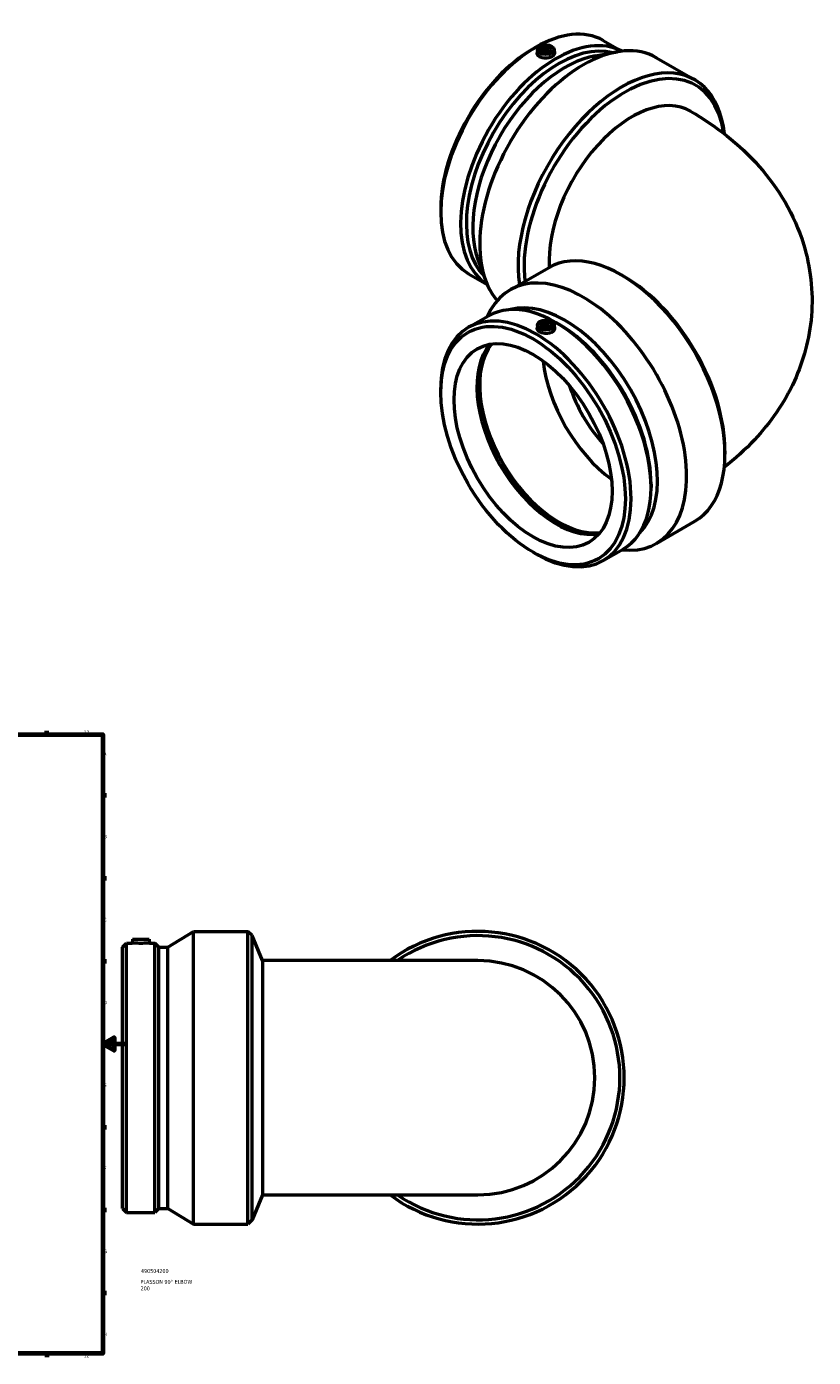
# Model space of a CAD drawing. Header units: millimetres. Extents: x -771 to 1457, y -1033 to 1208.
# Tile 6 of 6: x 753 to 1457, y 17 to 1208. Entities that reach past the tile are written whole.
import ezdxf

# ---------------------------------------------------------------- set-up
doc = ezdxf.new("R2010")
doc.units = ezdxf.units.MM
for name, color, linetype, lineweight in [('Border (ANSI)', 7, 'Continuous', 70), ('Title (ISO)', 7, 'Continuous', 50), ('Visible (ANSI)', 7, 'Continuous', 50)]:
    doc.layers.add(name, color=color, linetype=linetype, lineweight=lineweight)
doc.styles.add('Note Text (ANSI)', font='tahoma.ttf')
doc.styles.add('Note Text (ISO)', font='tahoma.ttf')

# ---------------------------------------------------------------- blocks, each defined once
blk = doc.blocks.new('Borders Default Border')
at = {"layer": 'Border (ANSI)'}
for p, q in [((770.9, 574), (770.9, 577.4)), ((821, 519.7), (824.4, 519.7)), ((821, 445.5), (824.4, 445.5)), ((821, 371.2), (824.4, 371.2)), ((821, 222.7), (824.4, 222.7)), ((821, 148.5), (824.4, 148.5)), ((821, 74.3), (824.4, 74.3)), ((770.9, 20), (770.9, 16.6))]:
    blk.add_line(p, q, dxfattribs=at)
at = {"layer": 'Border (ANSI)', "flags": 128}
for points in [[(20, 20), (20, 574), (821, 574), (821, 20), (20, 20)], [(841, 297), (821, 297), (831, 302.8), (831, 291.2), (821, 297)]]:
    blk.add_lwpolyline(points, dxfattribs=at)
at = {"layer": 'Border (ANSI)', "char_height": 3.05, "attachment_point": 7, "style": 'Note Text (ANSI)'}
for s, insert in [('12', (804.1, 574.4)), ('A', (821.6, 555.4)), ('B', (822, 481.1)), ('C', (821.8, 406.8)), ('D', (821.8, 332.6)), ('E', (822.1, 258.4)), ('F', (822.1, 184.1)), ('G', (821.7, 109.8)), ('H', (821.8, 35.6)), ('12', (804.1, 16.6))]:
    blk.add_mtext(s, dxfattribs=dict(at, insert=insert))
blk = doc.blocks.new('Title Blocks ISO')
at = {"layer": 'Title (ISO)', "style": 'Note Text (ISO)'}
for tag, p in [('PART_NUMBER_001', (34.1, 72.1)), ('DESCRIPTION_001', (33.7, 62.4)), ('DESCRIPTION_002', (33.8, 56.5))]:
    blk.add_attdef(tag, p, '', height=3.5, dxfattribs=at)

msp = doc.modelspace()

# ---------------------------------------------------------------- linework, layer by layer
at = {"layer": 'Visible (ANSI)'}
for p, q in [((1268.93, 1195.099), (1285.604, 1185.473)), ((1206.113, 1187.654), (1208.67, 1189.13)), ((1210.111, 1187.086), (1209.798, 1184.165)), ((1215.597, 1186.818), (1215.597, 1184.172)), ((1219.597, 1186.818), (1219.597, 1184.172)), ((1225.083, 1187.086), (1225.399, 1184.139)), ((1262.006, 1181.465), (1281.477, 1184.878)), ((1316.515, 1179.728), (1350.809, 1159.928)), ((1123.45, 1044.476), (1123.45, 1041.524)), ((1156.756, 999.166), (1163.536, 980.598)), ((1185.515, 971.929), (1219.809, 991.729)), ((1148.41, 986.353), (1165.084, 976.726)), ((1288.023, 983.675), (1285.309, 985.241)), ((1148.41, 938.406), (1166.264, 948.713)), ((1229.08, 941.268), (1226.524, 942.744)), ((1210.111, 940.7), (1209.795, 937.753)), ((1215.597, 940.432), (1215.597, 937.786)), ((1219.597, 940.432), (1219.597, 937.786)), ((1225.083, 940.7), (1225.396, 937.779)), ((1123.45, 880.282), (1123.45, 883.234)), ((1377.94, 827.932), (1377.94, 824.8)), ((1311.744, 798.09), (1311.744, 795.138)), ((1316.515, 745.031), (1350.809, 764.831)), ((1268.93, 729.659), (1286.784, 739.967)), ((1206.113, 737.104), (1208.67, 735.628)), ((879.292, 383.737), (902.192, 397.833)), ((902.192, 135.833), (902.192, 397.833)), ((902.192, 397.833), (950.692, 397.833)), ((950.692, 135.833), (950.692, 397.833)), ((954.529, 393.996), (950.692, 397.833)), ((954.529, 139.67), (954.529, 393.996)), ((963.792, 371.633), (954.529, 393.996)), ((838.692, 383.737), (842.307, 387.353)), ((838.692, 149.929), (838.692, 383.737)), ((842.307, 146.313), (842.307, 387.353)), ((842.307, 387.353), (847.127, 387.353)), ((847.432, 390.833), (847.127, 387.353)), ((847.432, 390.833), (862.432, 390.833)), ((862.432, 390.833), (862.736, 387.353)), ((862.736, 387.353), (867.556, 387.353)), ((867.556, 146.313), (867.556, 387.353)), ((871.172, 383.737), (867.556, 387.353)), ((871.172, 149.929), (871.172, 383.737)), ((871.172, 383.737), (879.292, 383.737)), ((879.292, 149.929), (879.292, 383.737)), ((963.792, 371.633), (963.792, 162.033)), ((1156.692, 371.633), (963.792, 371.633)), ((963.792, 162.033), (954.529, 139.67)), ((963.792, 162.033), (1156.692, 162.033)), ((838.692, 149.929), (842.307, 146.313)), ((842.307, 146.313), (867.556, 146.313)), ((871.172, 149.929), (867.556, 146.313)), ((871.172, 149.929), (879.292, 149.929)), ((879.292, 149.929), (902.192, 135.833)), ((902.192, 135.833), (950.692, 135.833)), ((954.529, 139.67), (950.692, 135.833))]:
    msp.add_line(p, q, dxfattribs=at)
for radius, start, end in [(131, 233.130102, 126.869898), (127.163, 235.501241, 124.498759), (104.8, 270, 90)]:
    msp.add_arc((1156.692, 266.833), radius, start, end, dxfattribs=at)
for centre, major_axis, start_param, end_param in [((1208.67, 1090.726), (60.26, 104.373), 0, 3.14159265), ((1226.524, 1080.418), (60.26, 104.373), 0.02004767, 3.12154499), ((1229.08, 1078.942), (58.452, 101.242), 0.1568413, 2.98475136), ((1251.015, 1066.278), (65.5, 113.449), 0, 2.94536776), ((1206.113, 1092.202), (-58.452, -101.242), 3.92699082, 5.49778714), ((1234.822, 1075.627), (-58.452, -101.242), 3.59190226, 5.8328757), ((1285.309, 1046.478), (65.5, 113.449), 5.60913147, 8.79835409), ((1288.023, 1044.912), (63.582, 110.126), 5.6488752, 8.77268326), ((1294.573, 1041.13), (52.4, 90.759), 0, 2.42929056), ((1285.309, 878.28), (-65.5, 113.449), 3.14159265, 6.28318531), ((1251.015, 858.48), (-65.5, 113.449), 2.73887681, 6.68590115), ((1288.023, 879.846), (63.582, -110.126), 0.78539816, 2.35619449), ((1226.524, 844.34), (-60.26, 104.373), 3.14159265, 6.28318531), ((1234.822, 849.131), (-58.452, 101.242), 3.2923999, 6.13237806), ((1208.67, 834.032), (-60.26, 104.373), 2.35619449, 7.06858347), ((1229.08, 845.816), (58.452, -101.242), 0.78539816, 2.35619449), ((1226.524, 844.34), (50, -86.603), 3.3471391, 6.07763886), ((1229.017, 845.78), (50.375, -87.252), 3.38770038, 6.03707758), ((1229.017, 845.78), (50, -86.603), 3.372678, 6.05209996), ((1285.309, 878.28), (-50, 86.603), 0.91401178, 2.22758087), ((1294.573, 883.628), (-43.45, 75.258), 1.21772221, 1.92387044)]:
    msp.add_ellipse(centre, major_axis=major_axis, ratio=0.57735027, start_param=start_param, end_param=end_param, dxfattribs=at)
for centre, major_axis in [((1217.597, 1186.818), (-7.5, 0)), ((1217.597, 1186.818), (5, 0)), ((1217.597, 1186.818), (-2, 0)), ((1206.113, 832.556), (-58.452, 101.242)), ((1217.597, 940.432), (7.5, 0)), ((1217.597, 940.432), (-5, 0)), ((1217.597, 940.432), (2, 0)), ((1206.113, 832.556), (-50, 86.603))]:
    msp.add_ellipse(centre, major_axis=major_axis, ratio=0.57735027, dxfattribs=at)
for points, knots in [([(1225.398, 1184.139), (1225.408, 1184.05), (1225.413, 1183.962), (1225.41, 1183.335), (1225.212, 1182.759), (1224.412, 1181.687), (1223.809, 1181.191), (1222.422, 1180.39), (1221.543, 1180.031), (1219.619, 1179.53), (1218.573, 1179.388), (1216.611, 1179.333), (1215.564, 1179.417), (1213.637, 1179.837), (1212.757, 1180.173), (1211.368, 1180.974), (1210.767, 1181.493), (1209.973, 1182.645), (1209.779, 1183.277), (1209.782, 1183.967), (1209.787, 1184.066), (1209.798, 1184.165)], [0.54168403, 0.54168403, 0.54168403, 0.54168403, 0.58917582, 0.58917582, 0.88357189, 0.88357189, 1.17796795, 1.17796795, 1.47236402, 1.47236402, 1.76676008, 1.76676008, 2.06134799, 2.06134799, 2.35593591, 2.35593591, 2.65052382, 2.65052382, 2.94511173, 2.94511173, 2.9934516, 2.9934516, 2.9934516, 2.9934516]), ([(1346.973, 1131.89), (1369.487, 1118.891), (1390.546, 1102.77), (1425.6, 1063.049), (1439.95, 1039.639), (1454.492, 992.481), (1457.076, 970.343), (1453.653, 928.211), (1448.188, 908.337), (1430.871, 870.385), (1418.444, 852.834), (1395.941, 828.787), (1386.867, 820.632), (1377.367, 813.246)], [4.71238898, 4.71238898, 4.71238898, 4.71238898, 5.02654825, 5.02654825, 5.32159143, 5.32159143, 5.54464773, 5.54464773, 5.75536774, 5.75536774, 5.99313235, 5.99313235, 6.1365271, 6.1365271, 6.1365271, 6.1365271]), ([(1225.395, 937.779), (1225.406, 937.68), (1225.412, 937.581), (1225.415, 936.891), (1225.221, 936.259), (1224.426, 935.107), (1223.826, 934.588), (1222.437, 933.787), (1221.557, 933.451), (1219.63, 933.031), (1218.583, 932.947), (1216.62, 933.002), (1215.575, 933.144), (1213.651, 933.645), (1212.772, 934.004), (1211.384, 934.805), (1210.782, 935.301), (1209.982, 936.373), (1209.784, 936.949), (1209.781, 937.576), (1209.786, 937.664), (1209.796, 937.753)], [1.71842021, 1.71842021, 1.71842021, 1.71842021, 1.76676008, 1.76676008, 2.06134799, 2.06134799, 2.35593591, 2.35593591, 2.65052382, 2.65052382, 2.94511173, 2.94511173, 3.23950779, 3.23950779, 3.53390386, 3.53390386, 3.82829992, 3.82829992, 4.12269599, 4.12269599, 4.17018779, 4.17018779, 4.17018779, 4.17018779]), ([(862.736, 387.353), (862.736, 387.353), (862.541, 387.34), (861.746, 387.292), (861.147, 387.258), (859.763, 387.194), (858.885, 387.16), (856.961, 387.112), (855.914, 387.099), (853.95, 387.099), (852.903, 387.112), (850.979, 387.16), (850.101, 387.194), (848.717, 387.258), (848.117, 387.292), (847.323, 387.34), (847.127, 387.353), (847.127, 387.353)], [1.17796795, 1.17796795, 1.17796795, 1.17796795, 1.47236402, 1.47236402, 1.76676008, 1.76676008, 2.06134799, 2.06134799, 2.35593591, 2.35593591, 2.65052382, 2.65052382, 2.94511173, 2.94511173, 3.23950779, 3.23950779, 3.53390386, 3.53390386, 3.53390386, 3.53390386])]:
    msp.add_open_spline(points, degree=3, knots=knots, dxfattribs=at)

# ---------------------------------------------------------------- block references
msp.add_blockref('Borders Default Border', (0, 0))
msp.add_blockref('Title Blocks ISO', (821, 20)).add_auto_attribs({'PART_NUMBER_001': '490504200', 'DESCRIPTION_001': 'PLASSON 90° ELBOW', 'DESCRIPTION_002': '200'})

doc.saveas('drawing.dxf')
